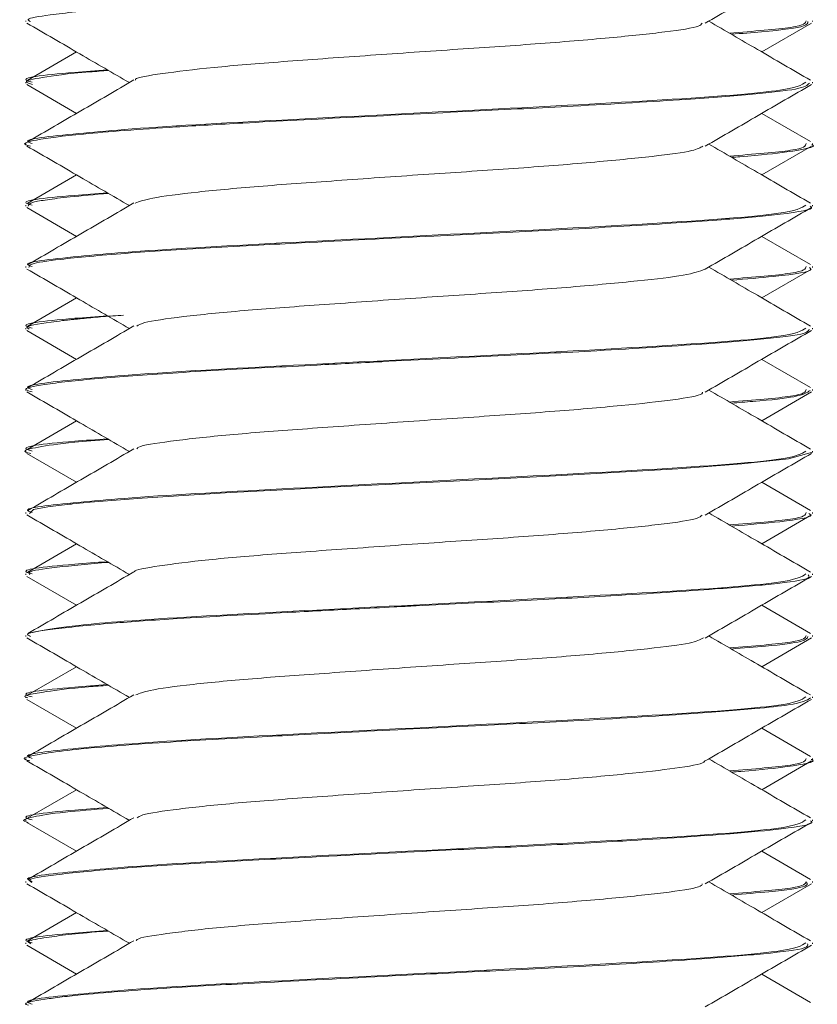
# Model space of a CAD drawing. Header units: millimetres. Extents: x 15 to 1486, y -3131 to -190.
# Tile 76 of 83: x 1449 to 1457, y -1422 to -1412. Entities that reach past the tile are written whole.
import ezdxf

# ---------------------------------------------------------------- set-up
doc = ezdxf.new("R2010")
doc.units = ezdxf.units.MM

msp = doc.modelspace()

# ---------------------------------------------------------------- linework, layer by layer
at = {"color": 7, "linetype": 'Continuous', "lineweight": 15}
for p, q in [((1449.293, -1412.474), (1449.293, -1412.484)), ((1456.777, -1412.792), (1457.282, -1412.499)), ((1457.293, -1412.484), (1457.293, -1412.474)), ((1449.808, -1412.792), (1449.313, -1413.079)), ((1449.293, -1413.099), (1449.293, -1413.109)), ((1457.293, -1413.109), (1457.293, -1413.099)), ((1449.303, -1413.124), (1449.808, -1413.417)), ((1457.273, -1413.704), (1456.777, -1413.417)), ((1449.293, -1413.724), (1449.293, -1413.734)), ((1456.777, -1414.042), (1457.282, -1413.749)), ((1457.293, -1413.734), (1457.293, -1413.724)), ((1449.808, -1414.042), (1449.313, -1414.329)), ((1449.293, -1414.349), (1449.293, -1414.359)), ((1449.303, -1414.374), (1449.808, -1414.667)), ((1457.293, -1414.359), (1457.293, -1414.349)), ((1457.273, -1414.954), (1456.777, -1414.667)), ((1449.293, -1414.974), (1449.293, -1414.984)), ((1456.777, -1415.292), (1457.282, -1414.999)), ((1457.293, -1414.984), (1457.293, -1414.974)), ((1449.808, -1415.292), (1449.313, -1415.579)), ((1449.293, -1415.599), (1449.293, -1415.609)), ((1457.293, -1415.609), (1457.293, -1415.599)), ((1449.303, -1415.624), (1449.808, -1415.917)), ((1457.273, -1416.204), (1456.777, -1415.917)), ((1449.293, -1416.224), (1449.293, -1416.234)), ((1456.777, -1416.542), (1457.282, -1416.249)), ((1457.293, -1416.234), (1457.293, -1416.224)), ((1449.808, -1416.542), (1449.313, -1416.829)), ((1449.293, -1416.849), (1449.293, -1416.859)), ((1449.303, -1416.874), (1449.808, -1417.167)), ((1457.293, -1416.859), (1457.293, -1416.849)), ((1457.273, -1417.454), (1456.777, -1417.167)), ((1449.293, -1417.474), (1449.293, -1417.484)), ((1456.777, -1417.792), (1457.282, -1417.499)), ((1457.293, -1417.484), (1457.293, -1417.474)), ((1449.808, -1417.792), (1449.313, -1418.079)), ((1449.293, -1418.099), (1449.293, -1418.109)), ((1457.293, -1418.109), (1457.293, -1418.099)), ((1449.303, -1418.124), (1449.808, -1418.417)), ((1457.273, -1418.704), (1456.777, -1418.417)), ((1449.293, -1418.724), (1449.293, -1418.734)), ((1456.777, -1419.042), (1457.282, -1418.749)), ((1457.293, -1418.734), (1457.293, -1418.724)), ((1449.808, -1419.042), (1449.313, -1419.329)), ((1449.293, -1419.349), (1449.293, -1419.359)), ((1449.303, -1419.374), (1449.808, -1419.667)), ((1457.293, -1419.359), (1457.293, -1419.349)), ((1457.273, -1419.954), (1456.777, -1419.667)), ((1449.293, -1419.974), (1449.293, -1419.984)), ((1456.777, -1420.292), (1457.282, -1419.999)), ((1457.293, -1419.984), (1457.293, -1419.974)), ((1449.808, -1420.292), (1449.313, -1420.579)), ((1449.293, -1420.599), (1449.293, -1420.609)), ((1457.293, -1420.609), (1457.293, -1420.599)), ((1449.303, -1420.624), (1449.808, -1420.917)), ((1457.273, -1421.204), (1456.777, -1420.917)), ((1449.293, -1421.224), (1449.293, -1421.234)), ((1456.777, -1421.542), (1457.282, -1421.249)), ((1457.293, -1421.234), (1457.293, -1421.224)), ((1449.808, -1421.542), (1449.313, -1421.829)), ((1449.293, -1421.849), (1449.293, -1421.859)), ((1449.303, -1421.874), (1449.808, -1422.167)), ((1457.293, -1421.859), (1457.293, -1421.849)), ((1457.273, -1422.454), (1456.777, -1422.167))]:
    msp.add_line(p, q, dxfattribs=at)
at = {"color": 7, "linetype": 'Continuous', "lineweight": 15, "flags": 128}
msp.add_lwpolyline([(1449.329, -1417.484), (1449.371, -1417.445), (1449.518, -1417.418), (1449.624, -1417.404), (1449.687, -1417.396), (1449.722, -1417.392), (1449.74, -1417.39), (1449.749, -1417.389), (1449.751, -1417.389), (1449.753, -1417.389), (1449.753, -1417.389), (1449.753, -1417.389), (1449.754, -1417.389), (1449.754, -1417.389), (1449.754, -1417.389), (1449.754, -1417.389), (1449.754, -1417.389), (1449.754, -1417.389), (1449.756, -1417.389), (1449.759, -1417.388), (1449.769, -1417.387), (1449.804, -1417.383), (1449.949, -1417.369), (1450.475, -1417.327), (1451.373, -1417.272), (1451.847, -1417.246), (1452.326, -1417.221), (1453.644, -1417.154), (1454.678, -1417.102), (1455.923, -1417.029), (1456.574, -1416.98), (1457.05, -1416.93), (1457.292, -1416.859)], dxfattribs=at)
at = {"color": 7, "linetype": 'Continuous', "lineweight": 15}
for points, knots in [([(1449.341, -1412.484), (1449.327, -1412.476), (1449.285, -1412.452), (1449.54, -1412.412), (1450.052, -1412.356), (1450.901, -1412.296), (1451.942, -1412.241), (1453.135, -1412.179), (1454.235, -1412.125), (1455.341, -1412.068), (1456.271, -1412.007), (1456.911, -1411.952), (1457.253, -1411.903), (1457.253, -1411.873), (1457.253, -1411.859)], [0, 0, 0, 0, 0.0358688, 0.1127725, 0.209826, 0.2941086, 0.3939778, 0.487923, 0.5807728, 0.6552306, 0.770061, 0.8570229, 0.9340542, 1, 1, 1, 1]), ([(1456.203, -1412.5), (1456.382, -1412.396), (1456.742, -1412.187), (1457.102, -1411.978), (1457.282, -1411.874)], [0, 0, 0, 0, 0.499672, 1, 1, 1, 1]), ([(1449.303, -1412.499), (1449.484, -1412.603), (1449.831, -1412.805), (1450.179, -1413.007), (1450.346, -1413.104)], [0, 0, 0, 0, 0.517951, 1, 1, 1, 1]), ([(1456.17, -1412.5), (1456.163, -1412.51), (1456.141, -1412.54), (1455.821, -1412.588), (1455.256, -1412.648), (1454.498, -1412.711), (1453.632, -1412.768), (1452.736, -1412.83), (1451.891, -1412.891), (1451.167, -1412.949), (1450.665, -1413.012), (1450.409, -1413.052), (1450.408, -1413.075), (1450.407, -1413.078)], [0, 0, 0, 0, 0.048806, 0.152532, 0.256615, 0.361897, 0.464849, 0.570008, 0.674379, 0.77784, 0.883268, 0.986406, 1, 1, 1, 1]), ([(1457.273, -1413.079), (1457.093, -1412.975), (1456.748, -1412.775), (1456.404, -1412.575), (1456.239, -1412.479)], [0, 0, 0, 0, 0.52256, 1, 1, 1, 1]), ([(1457.228, -1412.474), (1457.223, -1412.497), (1457.212, -1412.54), (1456.693, -1412.581), (1456.449, -1412.601)], [0, 0, 0, 0, 0.529027, 1, 1, 1, 1]), ([(1456.468, -1412.612), (1456.574, -1412.604), (1456.935, -1412.576), (1457.245, -1412.534), (1457.245, -1412.499), (1457.245, -1412.484)], [0, 0, 0, 0, 0.196398, 0.666262, 1, 1, 1, 1]), ([(1450.123, -1412.974), (1450.008, -1412.983), (1449.508, -1413.02), (1449.201, -1413.059), (1449.338, -1413.094), (1449.359, -1413.099)], [0, 0, 0, 0, 0.201437, 0.878062, 1, 1, 1, 1]), ([(1449.36, -1413.124), (1449.332, -1413.115), (1449.249, -1413.09), (1449.464, -1413.049), (1449.739, -1413.009), (1450.069, -1412.985), (1450.133, -1412.98)], [0, 0, 0, 0, 0.176753, 0.506061, 0.903578, 1, 1, 1, 1]), ([(1457.227, -1413.099), (1457.181, -1413.128), (1457.081, -1413.191), (1455.759, -1413.285), (1453.877, -1413.383), (1451.849, -1413.485), (1450.488, -1413.56), (1449.648, -1413.637), (1449.23, -1413.682), (1449.338, -1413.717), (1449.358, -1413.724)], [0, 0, 0, 0, 0.137614, 0.298094, 0.45472, 0.613122, 0.769446, 0.833187, 0.969104, 1, 1, 1, 1]), ([(1450.392, -1413.077), (1450.213, -1413.182), (1449.853, -1413.391), (1449.493, -1413.6), (1449.313, -1413.704)], [0, 0, 0, 0, 0.499663, 1, 1, 1, 1]), ([(1449.341, -1413.749), (1449.322, -1413.745), (1449.235, -1413.724), (1449.397, -1413.683), (1449.836, -1413.624), (1450.631, -1413.564), (1451.595, -1413.509), (1452.626, -1413.455), (1453.796, -1413.396), (1454.974, -1413.339), (1455.975, -1413.278), (1456.715, -1413.221), (1457.203, -1413.167), (1457.241, -1413.129), (1457.261, -1413.109)], [0, 0, 0, 0, 0.0201, 0.096145, 0.193538, 0.304097, 0.366934, 0.459769, 0.553827, 0.636684, 0.742886, 0.826168, 0.907936, 1, 1, 1, 1]), ([(1456.203, -1413.75), (1456.382, -1413.646), (1456.742, -1413.437), (1457.102, -1413.228), (1457.282, -1413.124)], [0, 0, 0, 0, 0.499672, 1, 1, 1, 1]), ([(1449.303, -1413.749), (1449.484, -1413.853), (1449.831, -1414.055), (1450.179, -1414.257), (1450.346, -1414.354)], [0, 0, 0, 0, 0.517951, 1, 1, 1, 1]), ([(1456.178, -1413.749), (1456.152, -1413.765), (1456.091, -1413.801), (1455.689, -1413.853), (1455.066, -1413.915), (1454.271, -1413.977), (1453.388, -1414.034), (1452.499, -1414.097), (1451.679, -1414.155), (1451.012, -1414.216), (1450.549, -1414.276), (1450.45, -1414.312), (1450.404, -1414.329)], [0, 0, 0, 0, 0.077903, 0.180683, 0.285275, 0.389747, 0.492604, 0.597738, 0.700896, 0.804988, 0.909846, 1, 1, 1, 1]), ([(1457.273, -1414.329), (1457.093, -1414.225), (1456.748, -1414.025), (1456.404, -1413.825), (1456.239, -1413.729)], [0, 0, 0, 0, 0.52256, 1, 1, 1, 1]), ([(1457.228, -1413.724), (1457.223, -1413.747), (1457.212, -1413.79), (1456.693, -1413.831), (1456.449, -1413.851)], [0, 0, 0, 0, 0.529027, 1, 1, 1, 1]), ([(1456.47, -1413.863), (1456.498, -1413.861), (1456.765, -1413.842), (1457.094, -1413.803), (1457.346, -1413.758), (1457.29, -1413.735), (1457.288, -1413.734)], [0, 0, 0, 0, 0.046721, 0.439932, 0.985453, 1, 1, 1, 1]), ([(1450.123, -1414.224), (1450.008, -1414.233), (1449.508, -1414.27), (1449.201, -1414.309), (1449.338, -1414.344), (1449.359, -1414.349)], [0, 0, 0, 0, 0.201437, 0.878062, 1, 1, 1, 1]), ([(1449.318, -1414.359), (1449.321, -1414.346), (1449.327, -1414.323), (1449.509, -1414.294), (1449.729, -1414.264), (1449.994, -1414.242), (1450.135, -1414.231)], [0, 0, 0, 0, 0.304095, 0.51625, 0.742323, 1, 1, 1, 1]), ([(1457.227, -1414.349), (1457.181, -1414.378), (1457.081, -1414.441), (1455.759, -1414.535), (1453.877, -1414.633), (1451.849, -1414.735), (1450.488, -1414.81), (1449.648, -1414.887), (1449.23, -1414.932), (1449.338, -1414.967), (1449.358, -1414.974)], [0, 0, 0, 0, 0.137614, 0.298094, 0.45472, 0.613122, 0.769446, 0.833187, 0.969104, 1, 1, 1, 1]), ([(1450.392, -1414.327), (1450.213, -1414.432), (1449.853, -1414.641), (1449.493, -1414.85), (1449.313, -1414.954)], [0, 0, 0, 0, 0.499663, 1, 1, 1, 1]), ([(1449.325, -1414.984), (1449.325, -1414.972), (1449.324, -1414.944), (1449.643, -1414.897), (1450.243, -1414.841), (1450.995, -1414.792), (1451.628, -1414.758), (1452.372, -1414.718), (1453.352, -1414.668), (1454.551, -1414.61), (1455.588, -1414.553), (1456.438, -1414.494), (1457.047, -1414.438), (1457.322, -1414.39), (1457.275, -1414.363), (1457.268, -1414.359)], [0, 0, 0, 0, 0.057641, 0.134826, 0.232287, 0.321831, 0.366316, 0.403745, 0.511985, 0.59815, 0.691943, 0.784756, 0.870404, 0.979848, 1, 1, 1, 1]), ([(1456.203, -1415), (1456.382, -1414.896), (1456.742, -1414.687), (1457.102, -1414.478), (1457.282, -1414.374)], [0, 0, 0, 0, 0.4996717, 1, 1, 1, 1]), ([(1449.303, -1414.999), (1449.484, -1415.103), (1449.831, -1415.305), (1450.179, -1415.507), (1450.346, -1415.604)], [0, 0, 0, 0, 0.517951, 1, 1, 1, 1]), ([(1456.203, -1415), (1456.145, -1415.021), (1456.032, -1415.062), (1455.54, -1415.119), (1454.864, -1415.182), (1454.037, -1415.242), (1453.144, -1415.301), (1452.267, -1415.364), (1451.478, -1415.421), (1450.867, -1415.483), (1450.493, -1415.536), (1450.441, -1415.567), (1450.422, -1415.579)], [0, 0, 0, 0, 0.104805, 0.207744, 0.313043, 0.416906, 0.520771, 0.62607, 0.729008, 0.834043, 0.938524, 1, 1, 1, 1]), ([(1457.273, -1415.579), (1457.093, -1415.475), (1456.748, -1415.275), (1456.404, -1415.075), (1456.239, -1414.979)], [0, 0, 0, 0, 0.52256, 1, 1, 1, 1]), ([(1457.228, -1414.974), (1457.223, -1414.997), (1457.212, -1415.04), (1456.693, -1415.081), (1456.449, -1415.101)], [0, 0, 0, 0, 0.529027, 1, 1, 1, 1]), ([(1456.468, -1415.112), (1456.618, -1415.1), (1457.052, -1415.064), (1457.311, -1415.02), (1457.269, -1414.99), (1457.261, -1414.984)], [0, 0, 0, 0, 0.296803, 0.86109, 1, 1, 1, 1]), ([(1450.123, -1415.474), (1450.008, -1415.483), (1449.508, -1415.52), (1449.201, -1415.559), (1449.338, -1415.594), (1449.359, -1415.599)], [0, 0, 0, 0, 0.201437, 0.878062, 1, 1, 1, 1]), ([(1449.326, -1415.609), (1449.316, -1415.604), (1449.27, -1415.579), (1449.444, -1415.552), (1449.644, -1415.526), (1449.723, -1415.517), (1449.766, -1415.512), (1449.788, -1415.51), (1449.797, -1415.509), (1449.8, -1415.509), (1449.801, -1415.509), (1449.801, -1415.509), (1449.801, -1415.509), (1449.801, -1415.509), (1449.801, -1415.509), (1449.801, -1415.509), (1449.802, -1415.509), (1449.813, -1415.508), (1449.841, -1415.505), (1449.929, -1415.496), (1450.056, -1415.483), (1450.214, -1415.473), (1450.286, -1415.468)], [0, 0, 0, 0, 0.109074, 0.508233, 0.61228, 0.667878, 0.696571, 0.71114, 0.714806, 0.716642, 0.716872, 0.716986, 0.717044, 0.71706, 0.717066, 0.717156, 0.717339, 0.718942, 0.740519, 0.77766, 0.898602, 1, 1, 1, 1]), ([(1449.357, -1416.249), (1449.331, -1416.241), (1449.241, -1416.215), (1449.464, -1416.171), (1449.96, -1416.114), (1450.763, -1416.055), (1451.562, -1416.011), (1452.296, -1415.973), (1453.08, -1415.932), (1454.066, -1415.883), (1455.204, -1415.826), (1456.151, -1415.765), (1456.851, -1415.709), (1457.245, -1415.658), (1457.255, -1415.624), (1457.26, -1415.609)], [0, 0, 0, 0, 0.0356488, 0.1201871, 0.2154492, 0.301118, 0.3887946, 0.4299216, 0.4820721, 0.5743863, 0.6573407, 0.7610046, 0.8435822, 0.9333552, 1, 1, 1, 1]), ([(1457.227, -1415.599), (1457.181, -1415.628), (1457.081, -1415.691), (1455.759, -1415.785), (1453.877, -1415.883), (1451.849, -1415.985), (1450.488, -1416.06), (1449.648, -1416.137), (1449.23, -1416.182), (1449.338, -1416.217), (1449.358, -1416.224)], [0, 0, 0, 0, 0.1376144, 0.2980941, 0.4547205, 0.613122, 0.769446, 0.8331867, 0.9691037, 1, 1, 1, 1]), ([(1450.392, -1415.577), (1450.213, -1415.682), (1449.853, -1415.891), (1449.493, -1416.1), (1449.313, -1416.204)], [0, 0, 0, 0, 0.499663, 1, 1, 1, 1]), ([(1456.203, -1416.25), (1456.382, -1416.146), (1456.742, -1415.937), (1457.102, -1415.728), (1457.282, -1415.624)], [0, 0, 0, 0, 0.499672, 1, 1, 1, 1]), ([(1449.303, -1416.249), (1449.484, -1416.353), (1449.831, -1416.555), (1450.179, -1416.757), (1450.346, -1416.854)], [0, 0, 0, 0, 0.517951, 1, 1, 1, 1]), ([(1456.176, -1416.25), (1456.176, -1416.256), (1456.173, -1416.282), (1455.901, -1416.328), (1455.379, -1416.386), (1454.649, -1416.449), (1453.798, -1416.507), (1452.901, -1416.568), (1452.041, -1416.63), (1451.289, -1416.687), (1450.74, -1416.751), (1450.441, -1416.795), (1450.425, -1416.822), (1450.421, -1416.828)], [0, 0, 0, 0, 0.02874, 0.133127, 0.236582, 0.342016, 0.445165, 0.549938, 0.654827, 0.757902, 0.863315, 0.966911, 1, 1, 1, 1]), ([(1457.273, -1416.829), (1457.093, -1416.725), (1456.748, -1416.525), (1456.404, -1416.325), (1456.239, -1416.229)], [0, 0, 0, 0, 0.52256, 1, 1, 1, 1]), ([(1457.228, -1416.224), (1457.223, -1416.247), (1457.212, -1416.29), (1456.693, -1416.331), (1456.449, -1416.351)], [0, 0, 0, 0, 0.529027, 1, 1, 1, 1]), ([(1456.468, -1416.362), (1456.543, -1416.356), (1456.839, -1416.334), (1457.184, -1416.294), (1457.238, -1416.255), (1457.268, -1416.234)], [0, 0, 0, 0, 0.130887, 0.518535, 1, 1, 1, 1]), ([(1450.123, -1416.724), (1450.008, -1416.733), (1449.508, -1416.77), (1449.201, -1416.809), (1449.338, -1416.844), (1449.359, -1416.849)], [0, 0, 0, 0, 0.201437, 0.878062, 1, 1, 1, 1]), ([(1449.345, -1416.874), (1449.324, -1416.869), (1449.234, -1416.847), (1449.408, -1416.809), (1449.669, -1416.768), (1450.013, -1416.741), (1450.136, -1416.732)], [0, 0, 0, 0, 0.104695, 0.460662, 0.808199, 1, 1, 1, 1]), ([(1457.227, -1416.849), (1457.181, -1416.878), (1457.081, -1416.941), (1455.759, -1417.035), (1453.877, -1417.133), (1451.849, -1417.235), (1450.488, -1417.31), (1449.648, -1417.387), (1449.23, -1417.432), (1449.338, -1417.467), (1449.358, -1417.474)], [0, 0, 0, 0, 0.137614, 0.298094, 0.45472, 0.613122, 0.769446, 0.833187, 0.969104, 1, 1, 1, 1]), ([(1450.392, -1416.827), (1450.213, -1416.932), (1449.853, -1417.141), (1449.493, -1417.35), (1449.313, -1417.454)], [0, 0, 0, 0, 0.499663, 1, 1, 1, 1]), ([(1456.203, -1417.5), (1456.382, -1417.396), (1456.742, -1417.187), (1457.102, -1416.978), (1457.282, -1416.874)], [0, 0, 0, 0, 0.499672, 1, 1, 1, 1]), ([(1449.303, -1417.499), (1449.484, -1417.603), (1449.831, -1417.805), (1450.179, -1418.007), (1450.346, -1418.104)], [0, 0, 0, 0, 0.517951, 1, 1, 1, 1]), ([(1456.17, -1417.5), (1456.158, -1417.511), (1456.126, -1417.543), (1455.782, -1417.593), (1455.198, -1417.653), (1454.427, -1417.716), (1453.555, -1417.773), (1452.661, -1417.836), (1451.824, -1417.895), (1451.113, -1417.954), (1450.634, -1418.018), (1450.394, -1418.056), (1450.398, -1418.077), (1450.398, -1418.078)], [0, 0, 0, 0, 0.058044, 0.161497, 0.265864, 0.371016, 0.473962, 0.579239, 0.683313, 0.787036, 0.89241, 0.995423, 1, 1, 1, 1]), ([(1457.273, -1418.079), (1457.093, -1417.975), (1456.748, -1417.775), (1456.404, -1417.575), (1456.239, -1417.479)], [0, 0, 0, 0, 0.52256, 1, 1, 1, 1]), ([(1457.228, -1417.474), (1457.223, -1417.497), (1457.212, -1417.54), (1456.693, -1417.581), (1456.449, -1417.601)], [0, 0, 0, 0, 0.529027, 1, 1, 1, 1]), ([(1456.47, -1417.613), (1456.645, -1417.598), (1457.053, -1417.563), (1457.311, -1417.518), (1457.266, -1417.49), (1457.256, -1417.484)], [0, 0, 0, 0, 0.367465, 0.857715, 1, 1, 1, 1]), ([(1450.123, -1417.974), (1450.008, -1417.983), (1449.508, -1418.02), (1449.201, -1418.059), (1449.338, -1418.094), (1449.359, -1418.099)], [0, 0, 0, 0, 0.201437, 0.878062, 1, 1, 1, 1]), ([(1449.335, -1418.109), (1449.327, -1418.1), (1449.304, -1418.072), (1449.554, -1418.032), (1449.944, -1417.998), (1450.134, -1417.981)], [0, 0, 0, 0, 0.218245, 0.62004, 1, 1, 1, 1]), ([(1449.34, -1418.734), (1449.326, -1418.728), (1449.27, -1418.702), (1449.546, -1418.66), (1450.074, -1418.604), (1450.898, -1418.547), (1451.765, -1418.501), (1452.538, -1418.46), (1452.98, -1418.437), (1453.541, -1418.409), (1454.306, -1418.372), (1455.375, -1418.316), (1456.276, -1418.256), (1456.944, -1418.199), (1457.281, -1418.15), (1457.258, -1418.119), (1457.25, -1418.109)], [0, 0, 0, 0, 0.0301, 0.11819, 0.215193, 0.289497, 0.39125, 0.447828, 0.479888, 0.497659, 0.582115, 0.66221, 0.771289, 0.852729, 0.952126, 1, 1, 1, 1]), ([(1450.392, -1418.077), (1450.213, -1418.182), (1449.853, -1418.391), (1449.493, -1418.6), (1449.313, -1418.704)], [0, 0, 0, 0, 0.499663, 1, 1, 1, 1]), ([(1457.227, -1418.099), (1457.181, -1418.128), (1457.081, -1418.191), (1455.758, -1418.285), (1453.878, -1418.383), (1451.843, -1418.485), (1450.504, -1418.56), (1449.619, -1418.637), (1449.437, -1418.677), (1449.314, -1418.704)], [0, 0, 0, 0, 0.142083, 0.307773, 0.469486, 0.633031, 0.79443, 0.860241, 1, 1, 1, 1]), ([(1456.203, -1418.75), (1456.382, -1418.646), (1456.742, -1418.437), (1457.102, -1418.228), (1457.282, -1418.124)], [0, 0, 0, 0, 0.499672, 1, 1, 1, 1]), ([(1449.303, -1418.749), (1449.484, -1418.853), (1449.831, -1419.055), (1450.179, -1419.257), (1450.346, -1419.354)], [0, 0, 0, 0, 0.517951, 1, 1, 1, 1]), ([(1456.185, -1418.749), (1456.15, -1418.767), (1456.074, -1418.805), (1455.644, -1418.858), (1455.003, -1418.921), (1454.197, -1418.981), (1453.311, -1419.039), (1452.426, -1419.103), (1451.614, -1419.16), (1450.965, -1419.221), (1450.531, -1419.279), (1450.448, -1419.314), (1450.412, -1419.329)], [0, 0, 0, 0, 0.087113, 0.189803, 0.294576, 0.398814, 0.50185, 0.606994, 0.709944, 0.814291, 0.918988, 1, 1, 1, 1]), ([(1457.273, -1419.329), (1457.093, -1419.225), (1456.748, -1419.025), (1456.404, -1418.825), (1456.239, -1418.729)], [0, 0, 0, 0, 0.52256, 1, 1, 1, 1]), ([(1457.228, -1418.724), (1457.223, -1418.747), (1457.212, -1418.79), (1456.693, -1418.831), (1456.449, -1418.851)], [0, 0, 0, 0, 0.529027, 1, 1, 1, 1]), ([(1456.467, -1418.862), (1456.589, -1418.852), (1456.918, -1418.827), (1457.228, -1418.785), (1457.24, -1418.751), (1457.246, -1418.734)], [0, 0, 0, 0, 0.22683, 0.612308, 1, 1, 1, 1]), ([(1450.123, -1419.224), (1450.008, -1419.233), (1449.508, -1419.27), (1449.201, -1419.309), (1449.338, -1419.344), (1449.359, -1419.349)], [0, 0, 0, 0, 0.2014372, 0.8780615, 1, 1, 1, 1]), ([(1449.314, -1419.359), (1449.307, -1419.357), (1449.231, -1419.335), (1449.478, -1419.299), (1449.763, -1419.258), (1450.063, -1419.236), (1450.134, -1419.231)], [0, 0, 0, 0, 0.046977, 0.502659, 0.882945, 1, 1, 1, 1]), ([(1449.333, -1419.999), (1449.318, -1419.996), (1449.224, -1419.973), (1449.38, -1419.938), (1449.771, -1419.881), (1450.517, -1419.819), (1451.412, -1419.769), (1452.095, -1419.733), (1452.829, -1419.695), (1453.801, -1419.645), (1454.997, -1419.588), (1455.999, -1419.526), (1456.682, -1419.473), (1457.176, -1419.42), (1457.234, -1419.383), (1457.272, -1419.359)], [0, 0, 0, 0, 0.01611, 0.1042, 0.168242, 0.286806, 0.379385, 0.414194, 0.457767, 0.556173, 0.637397, 0.745945, 0.829659, 0.890368, 1, 1, 1, 1]), ([(1457.227, -1419.349), (1457.181, -1419.378), (1457.081, -1419.441), (1455.759, -1419.535), (1453.877, -1419.633), (1451.849, -1419.735), (1450.488, -1419.81), (1449.648, -1419.887), (1449.23, -1419.932), (1449.338, -1419.967), (1449.358, -1419.974)], [0, 0, 0, 0, 0.137614, 0.298094, 0.45472, 0.613122, 0.769446, 0.833187, 0.969104, 1, 1, 1, 1]), ([(1450.392, -1419.327), (1450.213, -1419.432), (1449.853, -1419.641), (1449.493, -1419.85), (1449.313, -1419.954)], [0, 0, 0, 0, 0.499663, 1, 1, 1, 1]), ([(1456.203, -1420), (1456.382, -1419.896), (1456.742, -1419.687), (1457.102, -1419.478), (1457.282, -1419.374)], [0, 0, 0, 0, 0.499672, 1, 1, 1, 1]), ([(1449.303, -1419.999), (1449.484, -1420.103), (1449.831, -1420.305), (1450.179, -1420.507), (1450.346, -1420.604)], [0, 0, 0, 0, 0.517951, 1, 1, 1, 1]), ([(1456.192, -1420), (1456.193, -1420.002), (1456.203, -1420.024), (1455.971, -1420.067), (1455.497, -1420.124), (1454.796, -1420.188), (1453.963, -1420.246), (1453.067, -1420.306), (1452.195, -1420.369), (1451.417, -1420.426), (1450.825, -1420.489), (1450.476, -1420.539), (1450.437, -1420.569), (1450.424, -1420.579)], [0, 0, 0, 0, 0.008695, 0.113586, 0.21665, 0.322054, 0.425655, 0.529867, 0.635098, 0.738041, 0.843257, 0.947504, 1, 1, 1, 1]), ([(1457.273, -1420.579), (1457.093, -1420.475), (1456.748, -1420.275), (1456.404, -1420.075), (1456.239, -1419.979)], [0, 0, 0, 0, 0.52256, 1, 1, 1, 1]), ([(1457.228, -1419.974), (1457.223, -1419.997), (1457.212, -1420.04), (1456.693, -1420.081), (1456.449, -1420.101)], [0, 0, 0, 0, 0.529027, 1, 1, 1, 1]), ([(1456.469, -1420.113), (1456.502, -1420.111), (1456.771, -1420.091), (1457.089, -1420.053), (1457.346, -1420.009), (1457.285, -1419.986), (1457.281, -1419.984)], [0, 0, 0, 0, 0.052895, 0.445031, 0.966092, 1, 1, 1, 1]), ([(1449.318, -1420.624), (1449.311, -1420.622), (1449.225, -1420.604), (1449.363, -1420.568), (1449.601, -1420.525), (1449.977, -1420.495), (1450.136, -1420.482)], [0, 0, 0, 0, 0.030942, 0.384014, 0.737919, 1, 1, 1, 1]), ([(1450.123, -1420.474), (1450.008, -1420.483), (1449.508, -1420.52), (1449.201, -1420.559), (1449.338, -1420.594), (1449.359, -1420.599)], [0, 0, 0, 0, 0.201437, 0.878062, 1, 1, 1, 1]), ([(1457.227, -1420.599), (1457.181, -1420.628), (1457.081, -1420.691), (1455.759, -1420.785), (1453.877, -1420.883), (1451.849, -1420.985), (1450.488, -1421.06), (1449.648, -1421.137), (1449.23, -1421.182), (1449.338, -1421.217), (1449.358, -1421.224)], [0, 0, 0, 0, 0.137614, 0.298094, 0.45472, 0.613122, 0.769446, 0.833187, 0.969104, 1, 1, 1, 1]), ([(1450.392, -1420.577), (1450.213, -1420.682), (1449.853, -1420.891), (1449.493, -1421.1), (1449.313, -1421.204)], [0, 0, 0, 0, 0.499663, 1, 1, 1, 1]), ([(1449.353, -1421.234), (1449.338, -1421.224), (1449.296, -1421.195), (1449.637, -1421.149), (1450.262, -1421.089), (1451.008, -1421.041), (1451.642, -1421.007), (1452.4, -1420.967), (1453.368, -1420.917), (1454.479, -1420.863), (1455.53, -1420.806), (1456.422, -1420.746), (1457.064, -1420.685), (1457.327, -1420.639), (1457.279, -1420.613), (1457.272, -1420.609)], [0, 0, 0, 0, 0.048057, 0.138039, 0.234106, 0.323182, 0.366397, 0.405762, 0.516834, 0.594717, 0.673437, 0.790362, 0.87241, 0.983715, 1, 1, 1, 1]), ([(1456.203, -1421.25), (1456.382, -1421.146), (1456.742, -1420.937), (1457.102, -1420.728), (1457.282, -1420.624)], [0, 0, 0, 0, 0.499672, 1, 1, 1, 1]), ([(1449.303, -1421.249), (1449.484, -1421.353), (1449.831, -1421.555), (1450.179, -1421.757), (1450.346, -1421.854)], [0, 0, 0, 0, 0.517951, 1, 1, 1, 1]), ([(1456.172, -1421.25), (1456.169, -1421.258), (1456.159, -1421.286), (1455.865, -1421.333), (1455.323, -1421.391), (1454.58, -1421.455), (1453.722, -1421.512), (1452.825, -1421.574), (1451.972, -1421.635), (1451.232, -1421.692), (1450.705, -1421.756), (1450.426, -1421.799), (1450.417, -1421.823), (1450.416, -1421.828)], [0, 0, 0, 0, 0.037975, 0.142072, 0.245792, 0.351179, 0.454206, 0.559179, 0.66385, 0.767072, 0.872514, 0.975868, 1, 1, 1, 1]), ([(1457.273, -1421.829), (1457.093, -1421.725), (1456.748, -1421.525), (1456.404, -1421.325), (1456.239, -1421.229)], [0, 0, 0, 0, 0.52256, 1, 1, 1, 1]), ([(1457.228, -1421.224), (1457.223, -1421.247), (1457.212, -1421.29), (1456.693, -1421.331), (1456.449, -1421.351)], [0, 0, 0, 0, 0.529027, 1, 1, 1, 1]), ([(1456.47, -1421.363), (1456.603, -1421.352), (1456.949, -1421.323), (1457.26, -1421.279), (1457.241, -1421.248), (1457.233, -1421.234)], [0, 0, 0, 0, 0.266971, 0.69249, 1, 1, 1, 1]), ([(1450.123, -1421.724), (1450.008, -1421.733), (1449.508, -1421.77), (1449.201, -1421.809), (1449.338, -1421.844), (1449.359, -1421.849)], [0, 0, 0, 0, 0.201437, 0.878062, 1, 1, 1, 1]), ([(1449.344, -1421.859), (1449.329, -1421.851), (1449.29, -1421.829), (1449.537, -1421.789), (1449.794, -1421.753), (1450.108, -1421.731), (1450.131, -1421.729)], [0, 0, 0, 0, 0.1877547, 0.5025506, 0.9624173, 1, 1, 1, 1]), ([(1449.32, -1422.484), (1449.311, -1422.481), (1449.248, -1422.46), (1449.416, -1422.432), (1449.651, -1422.399), (1450.026, -1422.359), (1450.694, -1422.308), (1451.822, -1422.247), (1452.96, -1422.188), (1454.124, -1422.13), (1455.202, -1422.076), (1456.153, -1422.015), (1456.852, -1421.958), (1457.255, -1421.907), (1457.246, -1421.873), (1457.242, -1421.859)], [0, 0, 0, 0, 0.014134, 0.099961, 0.137862, 0.174907, 0.289077, 0.373122, 0.484889, 0.562472, 0.650377, 0.7551, 0.839431, 0.933794, 1, 1, 1, 1]), ([(1457.227, -1421.849), (1457.181, -1421.878), (1457.081, -1421.941), (1455.759, -1422.035), (1453.877, -1422.133), (1451.849, -1422.235), (1450.488, -1422.31), (1449.648, -1422.387), (1449.23, -1422.432), (1449.338, -1422.467), (1449.358, -1422.474)], [0, 0, 0, 0, 0.1376144, 0.2980941, 0.4547205, 0.613122, 0.769446, 0.8331867, 0.9691037, 1, 1, 1, 1]), ([(1450.392, -1421.827), (1450.213, -1421.932), (1449.853, -1422.141), (1449.493, -1422.35), (1449.313, -1422.454)], [0, 0, 0, 0, 0.499663, 1, 1, 1, 1]), ([(1456.203, -1422.5), (1456.382, -1422.396), (1456.742, -1422.187), (1457.102, -1421.978), (1457.282, -1421.874)], [0, 0, 0, 0, 0.4996717, 1, 1, 1, 1])]:
    msp.add_open_spline(points, degree=3, knots=knots, dxfattribs=at)

doc.saveas('drawing.dxf')
